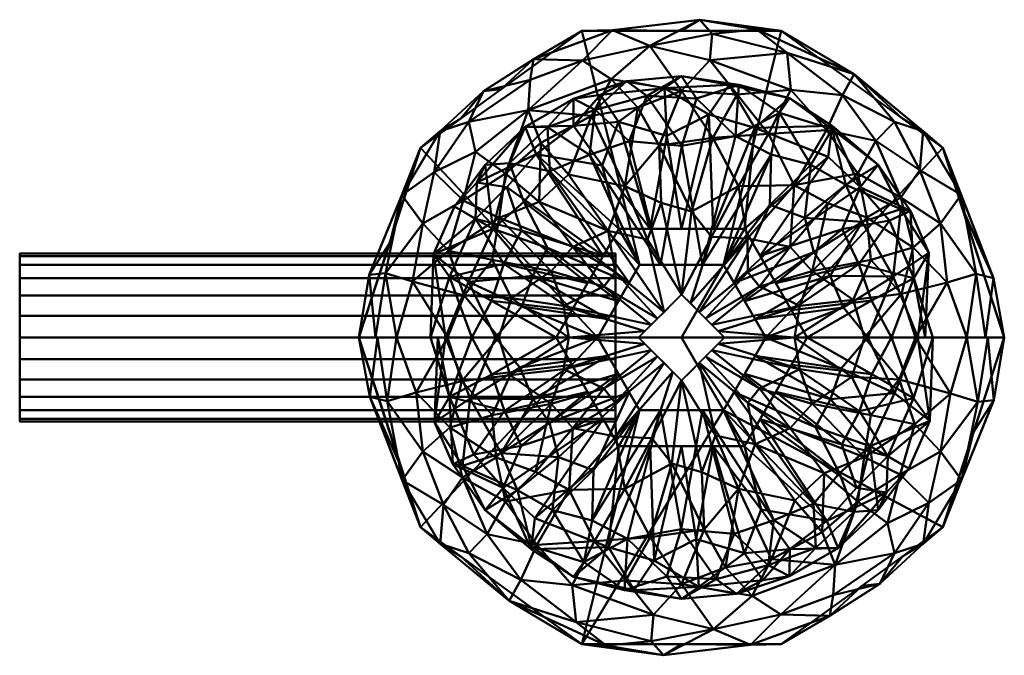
# Model space of a CAD drawing. Header units: millimetres. Extents: x -422 to 422, y -268 to 11.
# Tile 256 of 256: x 313 to 387, y -167 to -118. Entities that reach past the tile are written whole.
import ezdxf

# ---------------------------------------------------------------- set-up
doc = ezdxf.new("R2010")
doc.units = ezdxf.units.MM
doc.layers.add('A-GENM', color=13, linetype='Continuous', lineweight=40)

# ---------------------------------------------------------------- blocks, each defined once
blk = doc.blocks.new('MHS_Chartwell_Valve_Floor - MHS_Chartwell_Valve_Floor-21315-Preview')
at = {"layer": 'A-GENM'}
mesh = blk.add_polyface(dxfattribs=at)
corners = [(24.375, 0, 168.875), (19.72, 14.327, 168.875), (7.532, 23.182, 168.875), (-7.532, 23.182, 168.875), (-19.72, 14.327, 168.875), (-24.375, 0, 168.875), (-21.545, 0, 179.438), (-13.813, 0, 187.17), (-3.25, 0, 190), (0, 3.25, 190), (3.25, 0, 190), (13.813, 0, 187.17), (21.545, 0, 179.438), (1.33, 1.92, 190), (-1.33, 1.92, 190), (13.302, 12.404, 183.813), (-13.302, 12.404, 183.813), (0, 18.65, 183.336), (2.29, 0.96, 190), (-2.29, 0.96, 190), (8.211, 6.859, 188.643), (4.285, 11.428, 188.008), (-8.211, 6.859, 188.643), (-4.285, 11.428, 188.008), (14.299, 5.857, 186.119), (19.551, 8.615, 179.744), (16.085, 16.29, 176.648), (8.26, 18.703, 181.146), (2.311, 22.954, 176.185), (-7.498, 20.923, 178.157), (-14.299, 5.857, 186.119), (-19.551, 8.615, 179.744), (-16.085, 16.29, 176.648), (8.932, 2.388, 189.131), (-8.932, 2.388, 189.131), (22.96, 0, 174.156), (22.656, 5.29, 168.875), (22.252, 4.817, 176.959), (21.121, 10.785, 174.115), (20.056, 4.151, 181.096), (17.679, 0, 183.304), (17.498, 6.789, 183.208), (16.602, 3.295, 184.976), (16.557, 10.59, 182.186), (12.957, 2.848, 187.474), (17.993, 12.643, 178.625), (14.683, 14.851, 180.507), (12.15, 18.32, 178.64), (13.626, 18.755, 168.875), (7.963, 21.501, 176.557), (13.033, 19.891, 173.853), (10.941, 15.654, 182.842), (8.49, 11.513, 186.877), (6.572, 15.395, 185.133), (2.365, 15.077, 186.253), (0.737, 9.515, 189.041), (0.665, 2.585, 190), (-1.703, 14.515, 186.683), (-6.797, 16.743, 183.929), (13.998, 9.072, 185.181), (11.04, 10.156, 186.43), (4.971, 7.477, 189.208), (16.673, 16.541, 168.875), (18.247, 15.584, 172.86), (-0.665, 2.585, 190), (4.208, 18.372, 183.122), (2.135, 20.966, 180.213), (-2.409, 22.038, 178.274), (0, 23.182, 168.875), (-5.209, 23.219, 173.786), (-13.626, 18.755, 168.875), (-11.187, 21.033, 173.673), (-8.542, 12.316, 186.439), (-5.559, 8.054, 188.963), (-11.603, 17.182, 180.733), (-1.539, 10.179, 188.791), (-2.571, 7.415, 189.494), (-22.047, 7.164, 168.875), (-23.121, 0, 173.555), (-21.132, 10.767, 174.108), (-22.364, 4.855, 176.667), (-20.316, 4.224, 180.707), (-17.679, 0, 183.304), (-17.607, 6.54, 183.194), (-16.432, 3.173, 185.136), (-16.513, 10.363, 182.379), (-15.558, 14.032, 180.405), (-18.681, 12.5, 177.626), (-12.858, 2.961, 187.513), (-13.779, 9.043, 185.343), (-10.765, 10.25, 186.521), (5.694, 23.283, 172.997), (1.378, 24.014, 172.546), (23.554, 4.481, 172.962), (-23.596, 4.733, 172.477), (1.81, 1.44, 190), (5.885, 3.855, 189.658), (9.864, 5.004, 188.503), (5.012, 4.937, 189.658), (-1.81, 1.44, 190), (-5.885, 3.855, 189.658), (-9.864, 5.004, 188.503), (-5.012, 4.937, 189.658), (2.77, 0.48, 190), (8.531, 0, 188.585), (-8.531, 0, 188.585), (-2.77, 0.48, 190), (21.188, 9.808, 168.875), (2.257, 7.6, 189.476), (-3.315, 17.389, 184.283), (-5.327, 19.529, 181.426), (-16.673, 16.541, 168.875), (-18.247, 15.584, 172.86), (-14.962, 18.606, 173.441), (-11.436, 19.467, 177.402), (-10.629, 14.711, 183.851)]
mesh.append_faces([[corners[k] for k in face] for face in [(104, 103, 10), (106, 105, 8)]], dxfattribs={"vtx0": -1})
mesh.append_faces([[corners[k] for k in face] for face in [(95, 98, 13), (111, 113, 70), (62, 63, 1), (4, 112, 111), (0, 93, 35), (5, 94, 77), (14, 102, 99), (11, 44, 104)]], dxfattribs={"vtx0": -1, "vtx1": -1})
mesh.append_faces([[corners[k] for k in face] for face in [(101, 34, 100), (46, 43, 45), (83, 81, 84), (112, 87, 32), (14, 73, 102), (41, 43, 59), (23, 58, 72), (51, 52, 15), (37, 39, 12), (55, 108, 21), (105, 106, 34), (20, 52, 61), (55, 21, 54), (80, 81, 31), (38, 25, 37), (67, 17, 66), (15, 43, 46), (41, 59, 24), (44, 42, 24), (66, 17, 65), (46, 51, 15), (33, 104, 44), (53, 54, 21), (72, 73, 23), (89, 16, 85), (55, 57, 75), (109, 57, 17), (98, 96, 20), (39, 41, 42), (63, 45, 38), (66, 49, 28), (27, 47, 49), (51, 47, 27), (54, 53, 65), (91, 92, 28), (69, 29, 67), (109, 23, 57), (85, 31, 83), (30, 84, 88), (86, 87, 85), (74, 58, 110), (96, 97, 20), (34, 19, 100), (25, 39, 37), (35, 93, 37), (93, 107, 38), (38, 37, 93), (45, 63, 26), (25, 41, 39), (43, 41, 25), (42, 41, 24), (97, 44, 24), (39, 42, 40), (45, 43, 25), (43, 15, 59), (103, 104, 33), (11, 42, 44), (38, 45, 25), (45, 26, 46), (47, 46, 26), (46, 47, 51), (26, 63, 50), (62, 50, 63), (50, 47, 26), (2, 91, 50), (91, 28, 49), (49, 47, 50), (27, 53, 51), (51, 53, 52), (61, 52, 21), (15, 60, 59), (65, 53, 27), (52, 53, 21), (17, 57, 54), (57, 55, 54), (23, 75, 57), (110, 67, 29), (76, 73, 14), (29, 71, 114), (74, 115, 58), (60, 15, 52), (59, 60, 97), (52, 20, 60), (97, 60, 20), (61, 21, 108), (95, 96, 98), (38, 1, 63), (27, 49, 66), (55, 75, 9), (54, 65, 17), (66, 65, 27), (67, 66, 28), (67, 92, 69), (110, 58, 109), (67, 28, 92), (69, 71, 29), (71, 69, 3), (114, 32, 74), (90, 16, 89), (72, 90, 73), (22, 100, 102), (86, 74, 32), (115, 16, 90), (23, 76, 75), (75, 76, 9), (73, 76, 23), (80, 6, 81), (80, 94, 78), (31, 85, 87), (31, 79, 80), (94, 79, 77), (84, 30, 83), (83, 31, 81), (84, 81, 82), (89, 85, 83), (88, 105, 34), (89, 83, 30), (86, 85, 16), (74, 86, 16), (86, 32, 87), (111, 112, 113), (79, 31, 87), (7, 88, 84), (101, 88, 34), (101, 89, 30), (90, 72, 115), (89, 22, 90), (73, 90, 22), (50, 91, 49), (2, 92, 91), (69, 92, 68), (9, 108, 55), (79, 94, 80), (18, 33, 96), (97, 96, 33), (44, 97, 33), (59, 97, 24), (20, 61, 98), (13, 98, 61), (102, 100, 99), (100, 22, 101), (89, 101, 22), (88, 101, 30), (73, 22, 102), (61, 108, 56), (110, 17, 67), (23, 109, 58), (110, 109, 17), (74, 110, 29), (32, 113, 112), (4, 79, 112), (87, 112, 79), (114, 113, 32), (70, 113, 71), (114, 71, 113), (74, 29, 114), (58, 115, 72), (74, 16, 115)]], dxfattribs={"vtx0": -1, "vtx1": -1, "vtx2": -1})
mesh.append_faces([[corners[k] for k in face] for face in [(79, 4, 77), (80, 78, 6), (33, 18, 103), (42, 11, 40), (61, 56, 13), (81, 6, 82), (92, 2, 68), (96, 95, 18), (100, 19, 99)]], dxfattribs={"vtx0": -1, "vtx2": -1})
mesh.append_faces([[corners[k] for k in face] for face in [(93, 0, 36, 107), (76, 14, 64, 9)]], dxfattribs={"vtx0": -1, "vtx3": -1})
mesh.append_faces([[corners[k] for k in face] for face in [(12, 35, 37), (3, 70, 71), (7, 105, 88), (40, 12, 39), (48, 2, 50, 62), (9, 56, 108), (68, 3, 69), (5, 78, 94), (82, 7, 84), (106, 19, 34), (107, 1, 38)]], dxfattribs={"vtx1": -1, "vtx2": -1})
mesh = blk.add_polyface(dxfattribs=at)
corners = [(6.35, 0, 168.875), (3.175, 5.499, 168.875), (-3.175, 5.499, 168.875), (-6.35, 0, 168.875), (-24.375, 0, 168.875), (-19.72, 14.327, 168.875), (-7.532, 23.182, 168.875), (7.532, 23.182, 168.875), (19.72, 14.327, 168.875), (24.375, 0, 168.875)]
mesh.append_faces([[corners[k] for k in face] for face in [(1, 7, 8, 0)]], dxfattribs={"vtx0": -1, "vtx2": -1})
mesh.append_faces([[corners[k] for k in face] for face in [(9, 0, 8)]], dxfattribs={"vtx1": -1})
mesh.append_faces([[corners[k] for k in face] for face in [(6, 7, 1, 2), (5, 6, 2, 3)]], dxfattribs={"vtx1": -1, "vtx3": -1})
mesh.append_faces([[corners[k] for k in face] for face in [(3, 4, 5)]], dxfattribs={"vtx2": -1})
mesh = blk.add_polyface(dxfattribs=at)
corners = [(9.484, 0, 73.961), (4.742, 8.214, 73.961), (-4.742, 8.214, 73.961), (-9.484, 0, 73.961), (-18.969, 0, 95.912), (-17.848, 0, 119.798), (-6.35, 0, 140.764), (-3.175, 5.499, 140.764), (3.175, 5.499, 140.764), (6.35, 0, 140.764), (17.848, 0, 119.798), (18.969, 0, 95.912), (-14.851, 13.053, 107.919), (14.851, 13.053, 107.919), (-7.113, 4.107, 73.961), (-4.762, 2.75, 140.764), (7.113, 4.107, 73.961), (4.762, 2.75, 140.764), (0, 19.736, 108.593), (-18.739, 6.307, 107.919), (-14.249, 8.213, 124.075), (-9.965, 12.578, 125.106), (0, 5.499, 140.764), (-8.157, 18.044, 107.157), (-3.973, 14.828, 126.767), (0, 8.214, 73.961), (4.079, 15.223, 125.809), (8.159, 18.074, 105.309), (-15.572, 8.975, 91.522), (-10.975, 13.852, 90.459), (-4.759, 16.296, 88.269), (9.764, 13.059, 124.445), (13.634, 8.73, 124.744), (18.662, 6.387, 108.772), (15.702, 8.832, 91.678), (11.081, 13.661, 90.18), (5.556, 1.375, 140.764), (14.069, 0, 126.689), (15.984, 4.602, 123.57), (5.522, 15.849, 87.716), (-5.556, 1.375, 140.764), (-14.069, 0, 126.689), (-16.09, 4.215, 123.57), (-8.299, 2.053, 73.961), (-15.852, 0, 88.698), (-17.521, 4.59, 92.043), (11.224, 4.649, 132.927), (12.218, 2.267, 132.462), (-11.239, 4.655, 132.9), (-12.06, 2.33, 132.703), (-13.431, 5.563, 82.336), (-14.371, 2.777, 82.543), (-10.124, 6.763, 132.882), (-3.969, 4.124, 140.764), (-11.917, 10.25, 125.908), (-13.006, 13.165, 117.211), (-10.137, 15.9, 115.55), (-11.823, 15.912, 104.581), (-6.537, 17.214, 117.611), (-2.616, 18.267, 117.442), (0.026, 14.492, 128.624), (-6.961, 13.81, 126.504), (-4.15, 19.373, 106.818), (-1.298, 18.846, 95.496), (3.583, 19.08, 98.798), (1.113, 18.07, 118.853), (4.313, 19.096, 110.607), (7.382, 16.976, 117.189), (11.37, 15.753, 111.959), (-6.134, 18.34, 98.229), (-8.171, 15.989, 91.456), (-2.371, 8.214, 73.961), (-5.998, 12.998, 81.883), (11.368, 15.991, 100.72), (-1.106, 15.23, 83.916), (2.371, 8.214, 73.961), (-12.095, 8.08, 82.354), (-5.928, 6.16, 73.961), (-13.208, 11.36, 89.63), (-15.477, 11.716, 98.781), (-17.161, 9.892, 106.971), (6.757, 13.84, 126.652), (6.661, 10.026, 133.11), (3.969, 4.124, 140.764), (9.296, 9.05, 131.517), (8.299, 2.053, 73.961), (15.852, 0, 88.698), (17.546, 4.495, 92.043), (13.388, 5.545, 82.241), (12.124, 8.19, 82.531), (5.928, 6.16, 73.961), (13.482, 11.353, 90.3), (14.348, 2.792, 82.502), (12.406, 11.523, 122.727), (2.066, 16.854, 88.28), (9.98, 6.457, 133.355), (-18.408, 0, 107.855), (-1.587, 5.499, 140.764), (1.587, 5.499, 140.764), (16.559, 9.692, 113.67), (17.291, 9.559, 102.648), (18.408, 0, 107.855)]
mesh.append_faces([[corners[k] for k in face] for face in [(41, 42, 5), (97, 61, 7), (86, 87, 11), (9, 47, 36), (6, 49, 41), (3, 51, 43), (71, 74, 25), (77, 29, 2), (0, 92, 86), (8, 81, 98)]], dxfattribs={"vtx0": -1, "vtx1": -1})
mesh.append_faces([[corners[k] for k in face] for face in [(65, 66, 18), (61, 97, 24), (50, 76, 14), (80, 12, 79), (42, 19, 5), (12, 80, 20), (20, 54, 55), (48, 42, 49), (83, 84, 82), (65, 59, 60), (24, 58, 61), (13, 93, 99), (33, 101, 87), (99, 100, 13), (93, 31, 84), (63, 30, 69), (52, 20, 48), (57, 55, 56), (89, 34, 88), (54, 53, 21), (59, 62, 58), (82, 81, 8), (77, 76, 78), (18, 59, 65), (56, 58, 23), (31, 67, 81), (29, 70, 72), (67, 27, 66), (13, 100, 91), (73, 39, 27), (79, 57, 29), (57, 12, 55), (70, 57, 23), (23, 58, 62), (74, 71, 30), (31, 81, 82), (67, 68, 27), (33, 38, 10), (88, 92, 85), (91, 90, 35), (39, 35, 1), (68, 73, 27), (33, 99, 38), (38, 46, 47), (95, 46, 32), (94, 25, 74), (74, 30, 63), (48, 49, 40), (19, 42, 20), (50, 51, 45), (19, 28, 45), (45, 28, 50), (47, 46, 36), (32, 46, 38), (37, 38, 47), (52, 48, 15), (42, 48, 20), (42, 41, 49), (50, 43, 51), (76, 50, 28), (44, 45, 51), (54, 20, 52), (53, 54, 52), (55, 54, 21), (56, 55, 21), (20, 55, 12), (61, 58, 56), (56, 23, 57), (70, 23, 69), (79, 29, 78), (61, 56, 21), (59, 58, 24), (59, 24, 60), (59, 18, 62), (60, 24, 97), (38, 99, 32), (21, 7, 61), (63, 62, 18), (69, 23, 62), (64, 63, 18), (66, 64, 18), (27, 39, 64), (60, 26, 65), (26, 67, 66), (26, 66, 65), (64, 66, 27), (81, 67, 26), (31, 93, 68), (31, 68, 67), (13, 91, 73), (63, 69, 62), (70, 69, 30), (70, 30, 72), (57, 70, 29), (71, 72, 30), (29, 72, 2), (13, 73, 68), (39, 73, 35), (39, 94, 64), (63, 64, 94), (28, 78, 76), (79, 78, 28), (77, 78, 29), (80, 28, 19), (57, 79, 12), (28, 80, 79), (20, 80, 19), (60, 98, 26), (81, 26, 98), (17, 46, 95), (84, 31, 82), (93, 84, 32), (88, 87, 92), (87, 34, 100), (89, 88, 16), (87, 88, 34), (91, 34, 89), (90, 91, 89), (91, 35, 73), (87, 86, 92), (99, 93, 32), (68, 93, 13), (75, 94, 39), (63, 94, 74), (32, 84, 95), (83, 95, 84), (4, 19, 45), (100, 99, 33), (87, 100, 33), (100, 34, 91)]], dxfattribs={"vtx0": -1, "vtx1": -1, "vtx2": -1})
mesh.append_faces([[corners[k] for k in face] for face in [(49, 6, 40), (39, 1, 75), (45, 44, 4), (87, 101, 11), (50, 14, 43), (52, 15, 53), (94, 75, 25), (72, 71, 2), (95, 83, 17), (82, 8, 83), (89, 16, 90), (33, 10, 101)]], dxfattribs={"vtx0": -1, "vtx2": -1})
mesh.append_faces([[corners[k] for k in face] for face in [(19, 4, 96, 5), (60, 97, 22, 98)]], dxfattribs={"vtx0": -1, "vtx3": -1})
mesh.append_faces([[corners[k] for k in face] for face in [(9, 37, 47), (3, 44, 51), (37, 10, 38), (17, 36, 46), (40, 15, 48), (53, 7, 21), (77, 14, 76), (85, 16, 88), (0, 85, 92), (90, 1, 35)]], dxfattribs={"vtx1": -1, "vtx2": -1})
mesh = blk.add_polyface(dxfattribs=at)
corners = [(9.484, 0, 63.961), (4.742, 8.214, 63.961), (-4.742, 8.214, 63.961), (-9.484, 0, 63.961), (-9.484, 0, 73.961), (-4.742, 8.214, 73.961), (4.742, 8.214, 73.961), (9.484, 0, 73.961)]
mesh.append_faces([[corners[k] for k in face] for face in [(4, 5, 2, 3)]], dxfattribs={"vtx1": -1})
mesh.append_faces([[corners[k] for k in face] for face in [(1, 2, 5, 6)]], dxfattribs={"vtx1": -1, "vtx3": -1})
mesh.append_faces([[corners[k] for k in face] for face in [(6, 7, 0, 1)]], dxfattribs={"vtx3": -1})
mesh = blk.add_polyface(dxfattribs=at)
corners = [(6.35, 0, 63.961), (3.175, 5.499, 63.961), (-3.175, 5.499, 63.961), (-6.35, 0, 63.961), (-9.484, 0, 63.961), (-4.742, 8.214, 63.961), (4.742, 8.214, 63.961), (9.484, 0, 63.961)]
mesh.append_faces([[corners[k] for k in face] for face in [(6, 1, 2, 5)]], dxfattribs={"vtx0": -1, "vtx2": -1})
mesh.append_faces([[corners[k] for k in face] for face in [(3, 4, 5, 2)]], dxfattribs={"vtx2": -1})
mesh.append_faces([[corners[k] for k in face] for face in [(6, 7, 0, 1)]], dxfattribs={"vtx3": -1})
mesh = blk.add_polyface(dxfattribs=at)
corners = [(-50, 6.35, 110), (-50, 6.134, 108.356), (-50, 5.499, 106.825), (-50, 4.49, 105.51), (-50, 3.175, 104.501), (-50, 1.644, 103.866), (-50, 0, 103.65), (-50, -1.644, 103.866), (-50, -3.175, 104.501), (-50, -4.49, 105.51), (-50, -5.499, 106.825), (-50, -6.134, 108.356), (-50, -6.35, 110), (-50, -6.134, 111.644), (-50, -5.499, 113.175), (-50, -4.49, 114.49), (-50, -3.175, 115.499), (-50, -1.644, 116.134), (-50, 0, 116.35), (-50, 1.644, 116.134), (-50, 3.175, 115.499), (-50, 4.49, 114.49), (-50, 5.499, 113.175), (-50, 6.134, 111.644)]
mesh.append_faces([[corners[k] for k in face] for face in [(17, 15, 16)]], dxfattribs={"vtx0": -1})
mesh.append_faces([[corners[k] for k in face] for face in [(6, 13, 17)]], dxfattribs={"vtx0": -1, "vtx1": -1, "vtx2": -1})
mesh.append_faces([[corners[k] for k in face] for face in [(22, 6, 17, 18)]], dxfattribs={"vtx0": -1, "vtx1": -1, "vtx3": -1})
mesh.append_faces([[corners[k] for k in face] for face in [(6, 11, 12, 13)]], dxfattribs={"vtx0": -1, "vtx3": -1})
mesh.append_faces([[corners[k] for k in face] for face in [(22, 23, 2)]], dxfattribs={"vtx1": -1, "vtx2": -1})
mesh.append_faces([[corners[k] for k in face] for face in [(2, 3, 6, 22)]], dxfattribs={"vtx1": -1, "vtx2": -1, "vtx3": -1})
mesh.append_faces([[corners[k] for k in face] for face in [(10, 11, 6, 7)]], dxfattribs={"vtx1": -1, "vtx3": -1})
mesh.append_faces([[corners[k] for k in face] for face in [(0, 1, 2, 23), (18, 19, 20)]], dxfattribs={"vtx2": -1})
mesh.append_faces([[corners[k] for k in face] for face in [(13, 14, 15, 17), (20, 21, 22, 18)]], dxfattribs={"vtx2": -1, "vtx3": -1})
mesh.append_faces([[corners[k] for k in face] for face in [(7, 8, 9, 10), (3, 4, 5, 6)]], dxfattribs={"vtx3": -1})
mesh = blk.add_polyface(dxfattribs=at)
corners = [(-50, -6.35, 110), (-50, -6.134, 108.356), (-50, -5.499, 106.825), (-50, -4.49, 105.51), (-50, -3.175, 104.501), (-50, -1.644, 103.866), (-50, 0, 103.65), (-50, 1.644, 103.866), (-50, 3.175, 104.501), (-50, 4.49, 105.51), (-50, 5.499, 106.825), (-50, 6.134, 108.356), (-50, 6.35, 110), (-5, 6.35, 110), (-5, 6.134, 108.356), (-5, 5.499, 106.825), (-5, 4.49, 105.51), (-5, 3.175, 104.501), (-5, 1.644, 103.866), (-5, 0, 103.65), (-5, -1.644, 103.866), (-5, -3.175, 104.501), (-5, -4.49, 105.51), (-5, -5.499, 106.825), (-5, -6.134, 108.356), (-5, -6.35, 110)]
mesh.append_faces([[corners[k] for k in face] for face in [(13, 14, 11, 12), (0, 1, 24, 25)]], dxfattribs={"vtx1": -1})
mesh.append_faces([[corners[k] for k in face] for face in [(14, 15, 10, 11), (16, 17, 8, 9), (15, 16, 9, 10), (17, 18, 7, 8), (6, 7, 18, 19), (19, 20, 5, 6), (20, 21, 4, 5), (22, 23, 2, 3), (21, 22, 3, 4), (23, 24, 1, 2)]], dxfattribs={"vtx1": -1, "vtx3": -1})
mesh = blk.add_polyface(dxfattribs=at)
corners = [(-50, 6.35, 110), (-50, 6.134, 111.644), (-50, 5.499, 113.175), (-50, 4.49, 114.49), (-50, 3.175, 115.499), (-50, 1.644, 116.134), (-50, 0, 116.35), (-50, -1.644, 116.134), (-50, -3.175, 115.499), (-50, -4.49, 114.49), (-50, -5.499, 113.175), (-50, -6.134, 111.644), (-50, -6.35, 110), (-5, -6.35, 110), (-5, -6.134, 111.644), (-5, -5.499, 113.175), (-5, -4.49, 114.49), (-5, -3.175, 115.499), (-5, -1.644, 116.134), (-5, 0, 116.35), (-5, 1.644, 116.134), (-5, 3.175, 115.499), (-5, 4.49, 114.49), (-5, 5.499, 113.175), (-5, 6.134, 111.644), (-5, 6.35, 110)]
mesh.append_faces([[corners[k] for k in face] for face in [(13, 14, 11, 12), (0, 1, 24, 25)]], dxfattribs={"vtx1": -1})
mesh.append_faces([[corners[k] for k in face] for face in [(14, 15, 10, 11), (16, 17, 8, 9), (15, 16, 9, 10), (17, 18, 7, 8), (6, 7, 18, 19), (19, 20, 5, 6), (20, 21, 4, 5), (22, 23, 2, 3), (21, 22, 3, 4), (23, 24, 1, 2)]], dxfattribs={"vtx1": -1, "vtx3": -1})
mesh = blk.add_polyface(dxfattribs=at)
corners = [(-5, 6.35, 110), (-5, 6.134, 111.644), (-5, 5.499, 113.175), (-5, 4.49, 114.49), (-5, 3.175, 115.499), (-5, 1.644, 116.134), (-5, 0, 116.35), (-5, -1.644, 116.134), (-5, -3.175, 115.499), (-5, -4.49, 114.49), (-5, -5.499, 113.175), (-5, -6.134, 111.644), (-5, -6.35, 110), (-5, -6.134, 108.356), (-5, -5.499, 106.825), (-5, -4.49, 105.51), (-5, -3.175, 104.501), (-5, -1.644, 103.866), (-5, 0, 103.65), (-5, 1.644, 103.866), (-5, 3.175, 104.501), (-5, 4.49, 105.51), (-5, 5.499, 106.825), (-5, 6.134, 108.356)]
mesh.append_faces([[corners[k] for k in face] for face in [(9, 7, 8)]], dxfattribs={"vtx0": -1})
mesh.append_faces([[corners[k] for k in face] for face in [(18, 7, 11, 12)]], dxfattribs={"vtx0": -1, "vtx1": -1, "vtx3": -1})
mesh.append_faces([[corners[k] for k in face] for face in [(2, 6, 7, 18), (18, 21, 22, 2)]], dxfattribs={"vtx0": -1, "vtx2": -1, "vtx3": -1})
mesh.append_faces([[corners[k] for k in face] for face in [(22, 0, 1, 2), (18, 12, 13, 14)]], dxfattribs={"vtx0": -1, "vtx3": -1})
mesh.append_faces([[corners[k] for k in face] for face in [(23, 0, 22)]], dxfattribs={"vtx1": -1})
mesh.append_faces([[corners[k] for k in face] for face in [(14, 15, 18)]], dxfattribs={"vtx1": -1, "vtx2": -1})
mesh.append_faces([[corners[k] for k in face] for face in [(4, 5, 6), (19, 20, 21, 18)]], dxfattribs={"vtx2": -1})
mesh.append_faces([[corners[k] for k in face] for face in [(9, 10, 11, 7), (2, 3, 4, 6)]], dxfattribs={"vtx2": -1, "vtx3": -1})
mesh.append_faces([[corners[k] for k in face] for face in [(15, 16, 17, 18)]], dxfattribs={"vtx3": -1})
mesh = blk.add_polyface(dxfattribs=at)
corners = [(0, 0), (-6.35, 0), (-3.175, 5.499), (3.175, 5.499), (6.35, 0)]
mesh.append_faces([[corners[k] for k in face] for face in [(3, 4, 0)]], dxfattribs={"vtx2": -1})
mesh.append_faces([[corners[k] for k in face] for face in [(0, 1, 2, 3)]], dxfattribs={"vtx3": -1})
mesh = blk.add_polyface(dxfattribs=at)
corners = [(6.35, 0, 140.764), (3.175, 5.499, 140.764), (-3.175, 5.499, 140.764), (-6.35, 0, 140.764), (-6.35, 0, 168.875), (-3.175, 5.499, 168.875), (3.175, 5.499, 168.875), (6.35, 0, 168.875)]
mesh.append_faces([[corners[k] for k in face] for face in [(4, 5, 2, 3)]], dxfattribs={"vtx1": -1})
mesh.append_faces([[corners[k] for k in face] for face in [(1, 2, 5, 6)]], dxfattribs={"vtx1": -1, "vtx3": -1})
mesh.append_faces([[corners[k] for k in face] for face in [(6, 7, 0, 1)]], dxfattribs={"vtx3": -1})
mesh = blk.add_polyface(dxfattribs=at)
corners = [(6.35, 0), (3.175, 5.499), (-3.175, 5.499), (-6.35, 0), (-6.35, 0, 63.961), (-3.175, 5.499, 63.961), (3.175, 5.499, 63.961), (6.35, 0, 63.961)]
mesh.append_faces([[corners[k] for k in face] for face in [(4, 5, 2, 3)]], dxfattribs={"vtx1": -1})
mesh.append_faces([[corners[k] for k in face] for face in [(1, 2, 5, 6)]], dxfattribs={"vtx1": -1, "vtx3": -1})
mesh.append_faces([[corners[k] for k in face] for face in [(6, 7, 0, 1)]], dxfattribs={"vtx3": -1})
mesh = blk.add_polyface(dxfattribs=at)
corners = [(3.25, 0, 190), (0, 3.25, 190), (-3.25, 0, 190), (0, 0, 190)]
mesh.append_faces([[corners[k] for k in face] for face in [(3, 0, 1, 2)]])
mesh = blk.add_polyface(dxfattribs=at)
corners = [(-24.375, 0, 168.875), (-19.72, -14.327, 168.875), (-7.532, -23.182, 168.875), (7.532, -23.182, 168.875), (19.72, -14.327, 168.875), (24.375, 0, 168.875), (21.545, 0, 179.438), (13.813, 0, 187.17), (3.25, 0, 190), (0, -3.25, 190), (-3.25, 0, 190), (-13.813, 0, 187.17), (-21.545, 0, 179.438), (-1.33, -1.92, 190), (1.33, -1.92, 190), (-13.302, -12.404, 183.813), (13.302, -12.404, 183.813), (0, -18.65, 183.336), (-2.29, -0.96, 190), (2.29, -0.96, 190), (-8.211, -6.859, 188.643), (-4.285, -11.428, 188.008), (8.211, -6.859, 188.643), (4.285, -11.428, 188.008), (-14.299, -5.857, 186.119), (-19.551, -8.615, 179.744), (-16.085, -16.29, 176.648), (-8.26, -18.703, 181.146), (-2.311, -22.954, 176.185), (7.498, -20.923, 178.157), (14.299, -5.857, 186.119), (19.551, -8.615, 179.744), (16.085, -16.29, 176.648), (-8.932, -2.388, 189.131), (8.932, -2.388, 189.131), (-22.96, 0, 174.156), (-22.656, -5.29, 168.875), (-22.252, -4.817, 176.959), (-21.121, -10.785, 174.115), (-20.056, -4.151, 181.096), (-17.679, 0, 183.304), (-17.498, -6.789, 183.208), (-16.602, -3.295, 184.976), (-16.557, -10.59, 182.186), (-12.957, -2.848, 187.474), (-17.993, -12.643, 178.625), (-14.683, -14.851, 180.507), (-12.15, -18.32, 178.64), (-13.626, -18.755, 168.875), (-7.963, -21.501, 176.557), (-13.033, -19.891, 173.853), (-10.941, -15.654, 182.842), (-8.49, -11.513, 186.877), (-6.572, -15.395, 185.133), (-2.365, -15.077, 186.253), (-0.737, -9.515, 189.041), (-0.665, -2.585, 190), (1.703, -14.515, 186.683), (6.797, -16.743, 183.929), (-13.998, -9.072, 185.181), (-11.04, -10.156, 186.43), (-4.971, -7.477, 189.208), (-16.673, -16.541, 168.875), (-18.247, -15.584, 172.86), (0.665, -2.585, 190), (-4.208, -18.372, 183.122), (-2.135, -20.966, 180.213), (2.409, -22.038, 178.274), (0, -23.182, 168.875), (5.209, -23.219, 173.786), (13.626, -18.755, 168.875), (11.187, -21.033, 173.673), (8.542, -12.316, 186.439), (5.559, -8.054, 188.963), (11.603, -17.182, 180.733), (1.539, -10.179, 188.791), (2.571, -7.415, 189.494), (22.047, -7.164, 168.875), (23.121, 0, 173.555), (21.132, -10.767, 174.108), (22.364, -4.855, 176.667), (20.316, -4.224, 180.707), (17.679, 0, 183.304), (17.607, -6.54, 183.194), (16.432, -3.173, 185.136), (16.513, -10.363, 182.379), (15.558, -14.032, 180.405), (18.681, -12.5, 177.626), (12.858, -2.961, 187.513), (13.779, -9.043, 185.343), (10.765, -10.25, 186.521), (-5.694, -23.283, 172.997), (-1.378, -24.014, 172.546), (-23.554, -4.481, 172.962), (23.596, -4.733, 172.477), (-1.81, -1.44, 190), (-5.885, -3.855, 189.658), (-9.864, -5.004, 188.503), (-5.012, -4.937, 189.658), (1.81, -1.44, 190), (5.885, -3.855, 189.658), (9.864, -5.004, 188.503), (5.012, -4.937, 189.658), (-2.77, -0.48, 190), (-8.531, 0, 188.585), (8.531, 0, 188.585), (2.77, -0.48, 190), (-21.188, -9.808, 168.875), (-2.257, -7.6, 189.476), (3.315, -17.389, 184.283), (5.327, -19.529, 181.426), (16.673, -16.541, 168.875), (18.247, -15.584, 172.86), (14.962, -18.606, 173.441), (11.436, -19.467, 177.402), (10.629, -14.711, 183.851)]
mesh.append_faces([[corners[k] for k in face] for face in [(104, 103, 10), (106, 105, 8)]], dxfattribs={"vtx0": -1})
mesh.append_faces([[corners[k] for k in face] for face in [(111, 113, 70), (62, 63, 1), (4, 112, 111), (0, 93, 35), (5, 94, 77), (14, 102, 99), (11, 44, 104)]], dxfattribs={"vtx0": -1, "vtx1": -1})
mesh.append_faces([[corners[k] for k in face] for face in [(101, 34, 100), (95, 96, 98), (46, 43, 45), (83, 81, 84), (41, 59, 24), (102, 22, 100), (41, 43, 59), (23, 58, 72), (51, 52, 15), (37, 39, 12), (55, 108, 21), (105, 106, 34), (20, 52, 61), (112, 87, 32), (80, 81, 31), (38, 25, 37), (67, 17, 66), (15, 43, 46), (55, 21, 54), (44, 42, 24), (66, 17, 65), (46, 51, 15), (33, 104, 44), (53, 54, 21), (72, 73, 23), (89, 16, 85), (55, 57, 75), (109, 57, 17), (96, 33, 97), (39, 41, 42), (63, 45, 38), (66, 49, 28), (27, 47, 49), (51, 47, 27), (54, 53, 65), (91, 92, 28), (69, 29, 67), (109, 23, 57), (85, 31, 83), (30, 84, 88), (86, 87, 85), (74, 58, 110), (96, 97, 20), (100, 34, 19), (25, 39, 37), (35, 93, 37), (93, 107, 38), (38, 37, 93), (45, 63, 26), (25, 41, 39), (43, 41, 25), (42, 41, 24), (97, 44, 24), (39, 42, 40), (45, 43, 25), (43, 15, 59), (103, 104, 33), (11, 42, 44), (38, 45, 25), (45, 26, 46), (47, 46, 26), (46, 47, 51), (26, 63, 50), (62, 50, 63), (50, 47, 26), (2, 91, 50), (91, 28, 49), (49, 47, 50), (27, 53, 51), (51, 53, 52), (61, 52, 21), (15, 60, 59), (65, 53, 27), (52, 53, 21), (17, 57, 54), (57, 55, 54), (23, 75, 57), (110, 67, 29), (76, 73, 14), (29, 71, 114), (74, 115, 58), (60, 15, 52), (59, 60, 97), (52, 20, 60), (97, 60, 20), (61, 21, 108), (33, 96, 18), (38, 1, 63), (27, 49, 66), (55, 75, 9), (54, 65, 17), (66, 65, 27), (67, 66, 28), (67, 92, 69), (110, 58, 109), (67, 28, 92), (69, 71, 29), (71, 69, 3), (114, 32, 74), (90, 16, 89), (72, 90, 73), (86, 74, 32), (115, 16, 90), (23, 76, 75), (75, 76, 9), (73, 76, 23), (80, 6, 81), (80, 94, 78), (31, 85, 87), (31, 79, 80), (94, 79, 77), (84, 30, 83), (83, 31, 81), (84, 81, 82), (89, 85, 83), (88, 105, 34), (89, 83, 30), (86, 85, 16), (74, 86, 16), (86, 32, 87), (111, 112, 113), (79, 31, 87), (7, 88, 84), (101, 88, 34), (101, 89, 30), (90, 72, 115), (89, 22, 90), (73, 90, 22), (50, 91, 49), (2, 92, 91), (69, 92, 68), (9, 108, 55), (79, 94, 80), (98, 96, 20), (44, 97, 33), (59, 97, 24), (20, 61, 98), (13, 98, 61), (101, 100, 22), (73, 102, 14), (102, 100, 99), (89, 101, 22), (88, 101, 30), (73, 22, 102), (61, 108, 56), (110, 17, 67), (23, 109, 58), (110, 109, 17), (74, 110, 29), (32, 113, 112), (4, 79, 112), (87, 112, 79), (114, 113, 32), (70, 113, 71), (114, 71, 113), (74, 29, 114), (58, 115, 72), (74, 16, 115)]], dxfattribs={"vtx0": -1, "vtx1": -1, "vtx2": -1})
mesh.append_faces([[corners[k] for k in face] for face in [(79, 4, 77), (80, 78, 6), (33, 18, 103), (42, 11, 40), (61, 56, 13), (100, 19, 99), (81, 6, 82), (92, 2, 68), (98, 13, 95)]], dxfattribs={"vtx0": -1, "vtx2": -1})
mesh.append_faces([[corners[k] for k in face] for face in [(93, 0, 36, 107), (76, 14, 64, 9)]], dxfattribs={"vtx0": -1, "vtx3": -1})
mesh.append_faces([[corners[k] for k in face] for face in [(12, 35, 37), (3, 70, 71), (7, 105, 88), (40, 12, 39), (48, 2, 50, 62), (9, 56, 108), (68, 3, 69), (5, 78, 94), (82, 7, 84), (95, 18, 96), (106, 19, 34), (107, 1, 38)]], dxfattribs={"vtx1": -1, "vtx2": -1})
mesh = blk.add_polyface(dxfattribs=at)
corners = [(-6.35, 0, 168.875), (-3.175, -5.499, 168.875), (3.175, -5.499, 168.875), (6.35, 0, 168.875), (24.375, 0, 168.875), (19.72, -14.327, 168.875), (7.532, -23.182, 168.875), (-7.532, -23.182, 168.875), (-19.72, -14.327, 168.875), (-24.375, 0, 168.875)]
mesh.append_faces([[corners[k] for k in face] for face in [(0, 8, 9)]], dxfattribs={"vtx0": -1})
mesh.append_faces([[corners[k] for k in face] for face in [(1, 7, 8, 0), (7, 1, 2)]], dxfattribs={"vtx0": -1, "vtx2": -1})
mesh.append_faces([[corners[k] for k in face] for face in [(2, 5, 6, 7)]], dxfattribs={"vtx0": -1, "vtx3": -1})
mesh.append_faces([[corners[k] for k in face] for face in [(3, 4, 5, 2)]], dxfattribs={"vtx2": -1})
mesh = blk.add_polyface(dxfattribs=at)
corners = [(-9.484, 0, 73.961), (-4.742, -8.214, 73.961), (4.742, -8.214, 73.961), (9.484, 0, 73.961), (18.969, 0, 95.912), (17.848, 0, 119.798), (6.35, 0, 140.764), (3.175, -5.499, 140.764), (-3.175, -5.499, 140.764), (-6.35, 0, 140.764), (-17.848, 0, 119.798), (-18.969, 0, 95.912), (14.851, -13.053, 107.919), (-14.851, -13.053, 107.919), (4.762, -2.75, 140.764), (7.113, -4.107, 73.961), (-7.113, -4.107, 73.961), (-4.762, -2.75, 140.764), (0, -19.736, 108.593), (18.739, -6.307, 107.919), (14.249, -8.213, 124.075), (9.965, -12.578, 125.106), (0, -5.499, 140.764), (8.157, -18.044, 107.157), (3.973, -14.828, 126.767), (0, -8.214, 73.961), (-4.079, -15.223, 125.809), (-8.159, -18.074, 105.309), (15.572, -8.975, 91.522), (10.975, -13.852, 90.459), (4.759, -16.296, 88.269), (-9.764, -13.059, 124.445), (-13.634, -8.73, 124.744), (-18.662, -6.387, 108.772), (-15.702, -8.832, 91.678), (-11.081, -13.661, 90.18), (-5.556, -1.375, 140.764), (-14.069, 0, 126.689), (-15.984, -4.602, 123.57), (-5.522, -15.849, 87.716), (5.556, -1.375, 140.764), (14.069, 0, 126.689), (16.09, -4.215, 123.57), (8.299, -2.053, 73.961), (15.852, 0, 88.698), (17.521, -4.59, 92.043), (-11.224, -4.649, 132.927), (-12.218, -2.267, 132.462), (11.239, -4.655, 132.9), (12.06, -2.33, 132.703), (13.431, -5.563, 82.336), (14.371, -2.777, 82.543), (10.124, -6.763, 132.882), (3.969, -4.124, 140.764), (11.917, -10.25, 125.908), (13.006, -13.165, 117.211), (10.137, -15.9, 115.55), (11.823, -15.912, 104.581), (6.537, -17.214, 117.611), (2.616, -18.267, 117.442), (-0.026, -14.492, 128.624), (6.961, -13.81, 126.504), (4.15, -19.373, 106.818), (1.298, -18.846, 95.496), (-3.583, -19.08, 98.798), (-1.113, -18.07, 118.853), (-4.313, -19.096, 110.607), (-7.382, -16.976, 117.189), (-11.37, -15.753, 111.959), (6.134, -18.34, 98.229), (8.171, -15.989, 91.456), (2.371, -8.214, 73.961), (5.998, -12.998, 81.883), (-11.368, -15.991, 100.72), (1.106, -15.23, 83.916), (-2.371, -8.214, 73.961), (12.095, -8.08, 82.354), (5.928, -6.16, 73.961), (13.208, -11.36, 89.63), (15.477, -11.716, 98.781), (17.161, -9.892, 106.971), (-6.757, -13.84, 126.652), (-6.661, -10.026, 133.11), (-3.969, -4.124, 140.764), (-9.296, -9.05, 131.517), (-8.299, -2.053, 73.961), (-15.852, 0, 88.698), (-17.546, -4.495, 92.043), (-13.388, -5.545, 82.241), (-12.124, -8.19, 82.531), (-5.928, -6.16, 73.961), (-13.482, -11.353, 90.3), (-14.348, -2.792, 82.502), (-12.406, -11.523, 122.727), (-2.066, -16.854, 88.28), (-9.98, -6.457, 133.355), (18.408, 0, 107.855), (1.587, -5.499, 140.764), (-1.587, -5.499, 140.764), (-16.559, -9.692, 113.67), (-17.291, -9.559, 102.648), (-18.408, 0, 107.855)]
mesh.append_faces([[corners[k] for k in face] for face in [(41, 42, 5), (97, 61, 7), (86, 87, 11), (4, 45, 44), (9, 47, 36), (6, 49, 41), (3, 51, 43), (71, 74, 25), (77, 29, 2), (0, 92, 86), (8, 81, 98)]], dxfattribs={"vtx0": -1, "vtx1": -1})
mesh.append_faces([[corners[k] for k in face] for face in [(63, 30, 69), (12, 80, 20), (24, 58, 61), (50, 76, 15), (42, 19, 5), (65, 59, 60), (93, 31, 84), (20, 54, 55), (89, 34, 88), (83, 84, 82), (45, 19, 28), (61, 97, 24), (13, 93, 99), (33, 101, 87), (99, 100, 13), (52, 20, 48), (66, 18, 65), (55, 56, 57), (80, 12, 79), (48, 42, 49), (54, 53, 21), (59, 62, 58), (82, 81, 8), (77, 76, 78), (18, 59, 65), (56, 58, 23), (31, 67, 81), (29, 70, 72), (67, 27, 66), (13, 100, 91), (73, 39, 27), (79, 57, 29), (57, 12, 55), (70, 57, 23), (23, 58, 62), (74, 71, 30), (31, 81, 82), (67, 68, 27), (33, 38, 10), (88, 92, 85), (91, 90, 35), (39, 35, 1), (68, 73, 27), (33, 99, 38), (38, 46, 47), (95, 46, 32), (94, 25, 74), (74, 30, 63), (48, 49, 40), (19, 42, 20), (45, 50, 51), (45, 28, 50), (47, 46, 36), (32, 46, 38), (37, 38, 47), (52, 48, 14), (42, 48, 20), (42, 41, 49), (50, 43, 51), (76, 50, 28), (44, 45, 51), (54, 20, 52), (53, 54, 52), (55, 54, 21), (56, 55, 21), (20, 55, 12), (61, 58, 56), (56, 23, 57), (70, 23, 69), (79, 29, 78), (61, 56, 21), (59, 58, 24), (59, 24, 60), (59, 18, 62), (60, 24, 97), (38, 99, 32), (21, 7, 61), (63, 62, 18), (69, 23, 62), (64, 63, 18), (66, 64, 18), (27, 39, 64), (60, 26, 65), (26, 67, 66), (26, 66, 65), (64, 66, 27), (81, 67, 26), (31, 93, 68), (31, 68, 67), (13, 91, 73), (63, 69, 62), (70, 69, 30), (70, 30, 72), (57, 70, 29), (71, 72, 30), (29, 72, 2), (13, 73, 68), (39, 73, 35), (39, 94, 64), (63, 64, 94), (28, 78, 76), (79, 78, 28), (77, 78, 29), (80, 28, 19), (57, 79, 12), (28, 80, 79), (20, 80, 19), (60, 98, 26), (81, 26, 98), (17, 46, 95), (84, 31, 82), (93, 84, 32), (88, 87, 92), (87, 34, 100), (89, 88, 16), (87, 88, 34), (91, 34, 89), (90, 91, 89), (91, 35, 73), (87, 86, 92), (99, 93, 32), (68, 93, 13), (75, 94, 39), (63, 94, 74), (32, 84, 95), (83, 95, 84), (4, 19, 45), (100, 99, 33), (87, 100, 33), (100, 34, 91)]], dxfattribs={"vtx0": -1, "vtx1": -1, "vtx2": -1})
mesh.append_faces([[corners[k] for k in face] for face in [(39, 1, 75), (87, 101, 11), (50, 15, 43), (52, 14, 53), (94, 75, 25), (72, 71, 2), (95, 83, 17), (82, 8, 83), (89, 16, 90), (33, 10, 101)]], dxfattribs={"vtx0": -1, "vtx2": -1})
mesh.append_faces([[corners[k] for k in face] for face in [(19, 4, 96, 5), (60, 97, 22, 98)]], dxfattribs={"vtx0": -1, "vtx3": -1})
mesh.append_faces([[corners[k] for k in face] for face in [(9, 37, 47), (3, 44, 51), (37, 10, 38), (17, 36, 46), (40, 14, 48), (6, 40, 49), (53, 7, 21), (77, 15, 76), (85, 16, 88), (0, 85, 92), (90, 1, 35)]], dxfattribs={"vtx1": -1, "vtx2": -1})
mesh = blk.add_polyface(dxfattribs=at)
corners = [(-9.484, 0, 63.961), (-4.742, -8.214, 63.961), (4.742, -8.214, 63.961), (9.484, 0, 63.961), (9.484, 0, 73.961), (4.742, -8.214, 73.961), (-4.742, -8.214, 73.961), (-9.484, 0, 73.961)]
mesh.append_faces([[corners[k] for k in face] for face in [(4, 5, 2, 3)]], dxfattribs={"vtx1": -1})
mesh.append_faces([[corners[k] for k in face] for face in [(1, 2, 5, 6)]], dxfattribs={"vtx1": -1, "vtx3": -1})
mesh.append_faces([[corners[k] for k in face] for face in [(6, 7, 0, 1)]], dxfattribs={"vtx3": -1})
mesh = blk.add_polyface(dxfattribs=at)
corners = [(-6.35, 0, 63.961), (-3.175, -5.499, 63.961), (3.175, -5.499, 63.961), (6.35, 0, 63.961), (9.484, 0, 63.961), (4.742, -8.214, 63.961), (-4.742, -8.214, 63.961), (-9.484, 0, 63.961)]
mesh.append_faces([[corners[k] for k in face] for face in [(5, 2, 3, 4)]], dxfattribs={"vtx0": -1})
mesh.append_faces([[corners[k] for k in face] for face in [(0, 1, 6, 7)]], dxfattribs={"vtx1": -1})
mesh.append_faces([[corners[k] for k in face] for face in [(1, 2, 5, 6)]], dxfattribs={"vtx1": -1, "vtx3": -1})
mesh = blk.add_polyface(dxfattribs=at)
corners = [(0, 0), (6.35, 0), (3.175, -5.499), (-3.175, -5.499), (-6.35, 0)]
mesh.append_faces([[corners[k] for k in face] for face in [(1, 2, 0)]], dxfattribs={"vtx1": -1})
mesh.append_faces([[corners[k] for k in face] for face in [(3, 4, 0, 2)]], dxfattribs={"vtx2": -1})
mesh = blk.add_polyface(dxfattribs=at)
corners = [(-6.35, 0, 140.764), (-3.175, -5.499, 140.764), (3.175, -5.499, 140.764), (6.35, 0, 140.764), (6.35, 0, 168.875), (3.175, -5.499, 168.875), (-3.175, -5.499, 168.875), (-6.35, 0, 168.875)]
mesh.append_faces([[corners[k] for k in face] for face in [(4, 5, 2, 3)]], dxfattribs={"vtx1": -1})
mesh.append_faces([[corners[k] for k in face] for face in [(1, 2, 5, 6)]], dxfattribs={"vtx1": -1, "vtx3": -1})
mesh.append_faces([[corners[k] for k in face] for face in [(6, 7, 0, 1)]], dxfattribs={"vtx3": -1})
mesh = blk.add_polyface(dxfattribs=at)
corners = [(-6.35, 0), (-3.175, -5.499), (3.175, -5.499), (6.35, 0), (6.35, 0, 63.961), (3.175, -5.499, 63.961), (-3.175, -5.499, 63.961), (-6.35, 0, 63.961)]
mesh.append_faces([[corners[k] for k in face] for face in [(4, 5, 2, 3)]], dxfattribs={"vtx1": -1})
mesh.append_faces([[corners[k] for k in face] for face in [(1, 2, 5, 6)]], dxfattribs={"vtx1": -1, "vtx3": -1})
mesh.append_faces([[corners[k] for k in face] for face in [(6, 7, 0, 1)]], dxfattribs={"vtx3": -1})
mesh = blk.add_polyface(dxfattribs=at)
corners = [(-3.25, 0, 190), (0, -3.25, 190), (3.25, 0, 190), (0, 0, 190)]
mesh.append_faces([[corners[k] for k in face] for face in [(1, 2, 3, 0)]])

msp = doc.modelspace()

# ---------------------------------------------------------------- block references
at = {"layer": 'A-GENM'}
msp.add_blockref('MHS_Chartwell_Valve_Floor - MHS_Chartwell_Valve_Floor-21315-Preview', (363, -142.5), dxfattribs=at)

doc.saveas('drawing.dxf')
